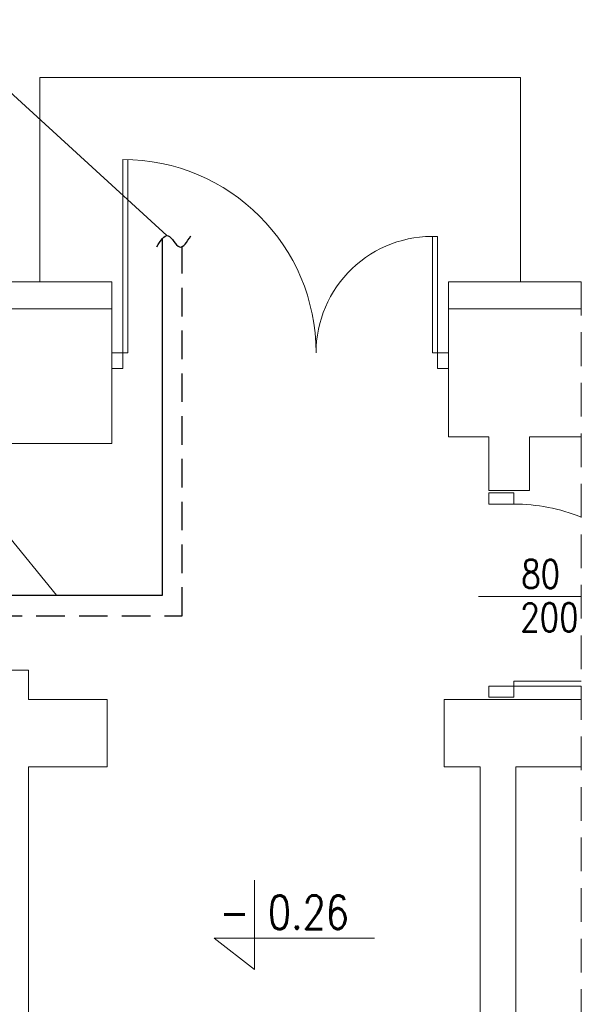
# Model space of a CAD drawing. Header units: millimetres. Extents: x 12823 to 36134, y -75536 to -5600.
# Tile 24 of 26: x 34810 to 35060, y -74366 to -73928. Entities that reach past the tile are written whole.
import ezdxf
from ezdxf import colors
from ezdxf.entities.mleader import LeaderData, LeaderLine
from ezdxf.math import Vec2, Vec3

# ---------------------------------------------------------------- set-up
doc = ezdxf.new("R2010")
doc.units = ezdxf.units.MM
for name, pattern in [('CHSW', [0]), ('DASHED', [19.05, 12.7, -6.35]), ('HIDDEN', [0.375, 0.25, -0.125])]:
    doc.linetypes.add(name, pattern=pattern)
for name, color, linetype, lineweight in [('SAN_PRZEWODY_POWROTNE_CT', 46, 'Continuous', 30), ('SAN_PRZEWODY_ZASILAJACE_CT', 234, 'Continuous', 30), ('TK-podklad', 252, 'Continuous', 13), ('TK-V-opis', 7, 'Continuous', 15)]:
    doc.layers.add(name, color=color, linetype=linetype, lineweight=lineweight)
doc.styles.add('OPIS', font='simplex.shx', dxfattribs={"width": 0.75, "height": 18})
doc.styles.add('SIMPLEX', font='simplex.shx')

# ---------------------------------------------------------------- blocks, each defined once
blk = doc.blocks.new('G$C44078408')
at = {"layer": 'TK-podklad', "ltscale": 22}
for p, q in [((1924.95, 1571.4), (2138.95, 1571.4)), ((1924.95, 1480.4), (1924.95, 1571.4)), ((2138.95, 1480.4), (2138.95, 1571.4)), ((1644.95, 1480.4), (1956.95, 1480.4)), ((1956.95, 1468.4), (1956.95, 1480.4)), ((2106.95, 1480.4), (2166.05, 1480.4)), ((2106.95, 1468.4), (2106.95, 1480.4))]:
    blk.add_line(p, q, dxfattribs=at)
at = {"layer": 'TK-podklad', "linetype": 'Continuous'}
for p, q in [((1961.95, 1448.81), (1961.95, 1534.81)), ((1964.17, 1448.81), (1964.17, 1534.78)), ((2099.73, 1448.81), (2099.73, 1500.59)), ((2101.95, 1448.81), (2101.95, 1500.54)), ((1647.95, 1468.4), (1956.95, 1468.4)), ((1956.95, 1408.4), (1956.95, 1468.4)), ((2106.95, 1468.4), (2166.05, 1468.4)), ((2106.95, 1411.4), (2106.95, 1468.4)), ((1961.95, 1448.81), (1964.17, 1448.81)), ((2099.73, 1448.81), (2101.95, 1448.81)), ((1742.95, 1408.4), (1956.95, 1408.4)), ((2106.95, 1411.4), (2124.95, 1411.4)), ((2124.95, 1411.4), (2124.95, 1387.4)), ((2142.95, 1411.4), (2142.95, 1387.4)), ((2142.95, 1411.4), (2166.05, 1411.4)), ((2124.95, 1387.4), (2142.95, 1387.4)), ((2166.05, 1340.34), (2120.29, 1340.34)), ((1889.95, 1307.4), (1919.95, 1307.4)), ((1919.95, 1307.4), (1919.95, 1294.4)), ((2135.95, 1302.62), (2166.05, 1302.62)), ((2135.95, 1300.4), (2135.95, 1302.62)), ((2135.95, 1300.4), (2166.05, 1300.4)), ((1919.95, 1294.4), (1954.95, 1294.4)), ((1954.95, 1294.4), (1954.95, 1264.4)), ((2104.95, 1294.4), (2104.95, 1264.4)), ((2104.95, 1294.4), (2104.95, 1264.4)), ((2104.95, 1294.4), (2166.05, 1294.4)), ((1919.95, 1264.4), (1919.95, 1152.64)), ((1919.95, 1264.4), (1954.95, 1264.4)), ((2104.95, 1264.4), (2120.95, 1264.4)), ((2120.95, 1264.4), (2120.95, 1098.4)), ((2136.95, 1264.4), (2136.95, 1098.4)), ((2136.95, 1264.4), (2166.05, 1264.4))]:
    blk.add_line(p, q, dxfattribs=at)
at = {"layer": 'TK-podklad', "linetype": 'HIDDEN', "ltscale": 60}
blk.add_line((2166.05, 1480.4), (2166.05, 0), dxfattribs=at)
at = {"layer": 'TK-podklad'}
for p, q in [((2020.49, 1213.89), (2020.49, 1174.22)), ((2020.49, 1174.22), (2002.57, 1188.21)), ((2002.57, 1188.21), (2073.9, 1188.21))]:
    blk.add_line(p, q, dxfattribs=at)
at = {"layer": 'TK-podklad', "linetype": 'Continuous'}
for points in [[(1961.95, 1441.81), (1961.95, 1448.81), (1956.95, 1448.81), (1956.95, 1441.81)], [(2106.95, 1441.81), (2106.95, 1448.81), (2101.95, 1448.81), (2101.95, 1441.81)], [(2124.95, 1386.4), (2135.95, 1386.4), (2135.95, 1381.4), (2124.95, 1381.4)], [(2124.95, 1300.4), (2135.95, 1300.4), (2135.95, 1295.4), (2124.95, 1295.4)]]:
    blk.add_lwpolyline(points, close=True, dxfattribs=at)
for centre, radius, start, end in [((1961.95, 1448.81), 86, 0, 90), ((2099.73, 1448.81), 51.78, 87.5402, 180), ((2135.95, 1300.4), 81, 68.1858, 90)]:
    blk.add_arc(centre, radius, start, end, dxfattribs=at)
at = {"layer": 'TK-podklad', "linetype": 'Continuous', "style": 'SIMPLEX', "width": 0.8}
for s, height, p in [('80', 12.6, (2139.35, 1343.96)), ('200', 12.6, (2138.91, 1324.71)), ('- 0.26', 15, (2004.96, 1192.18))]:
    blk.add_text(s, height=height, dxfattribs=at).set_placement(p)
blk = doc.blocks.new('_None')

msp = doc.modelspace()

# ---------------------------------------------------------------- linework, layer by layer
at = {"layer": 'SAN_PRZEWODY_POWROTNE_CT', "color": 152, "linetype": 'DASHED'}
for p, q in [((34882.51, -74193.52), (34882.51, -74029.16)), ((34627.04, -74193.52), (34882.51, -74193.52))]:
    msp.add_line(p, q, dxfattribs=at)
at = {"layer": 'SAN_PRZEWODY_ZASILAJACE_CT', "color": 114, "linetype": 'CHSW'}
for p, q in [((34873.78, -74184.36), (34873.78, -74025.47)), ((34620.28, -74184.36), (34873.78, -74184.36))]:
    msp.add_line(p, q, dxfattribs=at)
at = {"layer": 'SAN_PRZEWODY_ZASILAJACE_CT', "color": 114, "linetype": 'CHSW', "lineweight": 5}
msp.add_lwpolyline([(34745.27, -74156.43), (34803.77, -74156.43), (34826.57, -74184.36)], dxfattribs=at)
at = {"layer": 'SAN_PRZEWODY_ZASILAJACE_CT', "color": 114, "linetype": 'CHSW'}
msp.add_spline([(34871.22, -74029.29), (34876.26, -74024.25), (34881.3, -74029.29), (34886.34, -74024.25)], degree=3, dxfattribs=at)

# ---------------------------------------------------------------- block references
at = {"layer": 'TK-podklad', "ltscale": 22}
msp.add_blockref('G$C44078408', (32894.17, -75525.18), dxfattribs=at)

# ---------------------------------------------------------------- leaders
at = {"layer": 'TK-V-opis'}
ml = msp.add_multileader_mtext('Standard', dxfattribs=at)
ml.set_content('\\A1;\\pxqr;{\\W1;\\fISOCPEUR|b0|i0|c238|p34;przewody wpiąć do rozdzielacza istniejącej instalacji}', color=256, style='OPIS')
ml.set_leader_properties()
ml.set_arrow_properties(name='NONE')
ml.build(insert=Vec2(0, 0))
ml.multileader.update_dxf_attribs({"text_left_attachment_type": 6, "text_right_attachment_type": 6, "dogleg_length": 0, "arrow_head_size": 0})
ctx = ml.context
ctx.base_point, ctx.char_height, ctx.arrow_head_size, ctx.landing_gap_size, ctx.plane_origin = Vec3(34453.06, -73956.89), 18, 0, 0, Vec3(34882.19, -74373.27)
ctx.left_attachment, ctx.right_attachment, ctx.text_align_type = 6, 6, 2
notes = []
notes.append((ctx, [(0, (1, 1, 0), (34802.26, -73956.89), (-1, 0), 0, [(0, [(34875.65, -74024.19)], 0, [])])]))
ctx.mtext.insert, ctx.mtext.width, ctx.mtext.alignment, ctx.mtext.flow_direction = Vec3(34802.26, -73931.69), 351.6608, 3, 5
for ctx, leaders in notes:
    for number, flags, end, landing, length, lines in leaders:
        leader = LeaderData()
        leader.index, (leader.has_last_leader_line, leader.has_dogleg_vector, leader.attachment_direction) = number, flags
        leader.last_leader_point, leader.dogleg_vector, leader.dogleg_length = Vec3(end), Vec3(landing), length
        for number, points, colour, breaks in lines:
            line = LeaderLine()
            line.index, line.vertices, line.color, line.breaks = number, Vec3.list(points), colors.encode_raw_color(colour), breaks
            leader.lines.append(line)
        ctx.leaders.append(leader)

doc.saveas('drawing.dxf')
